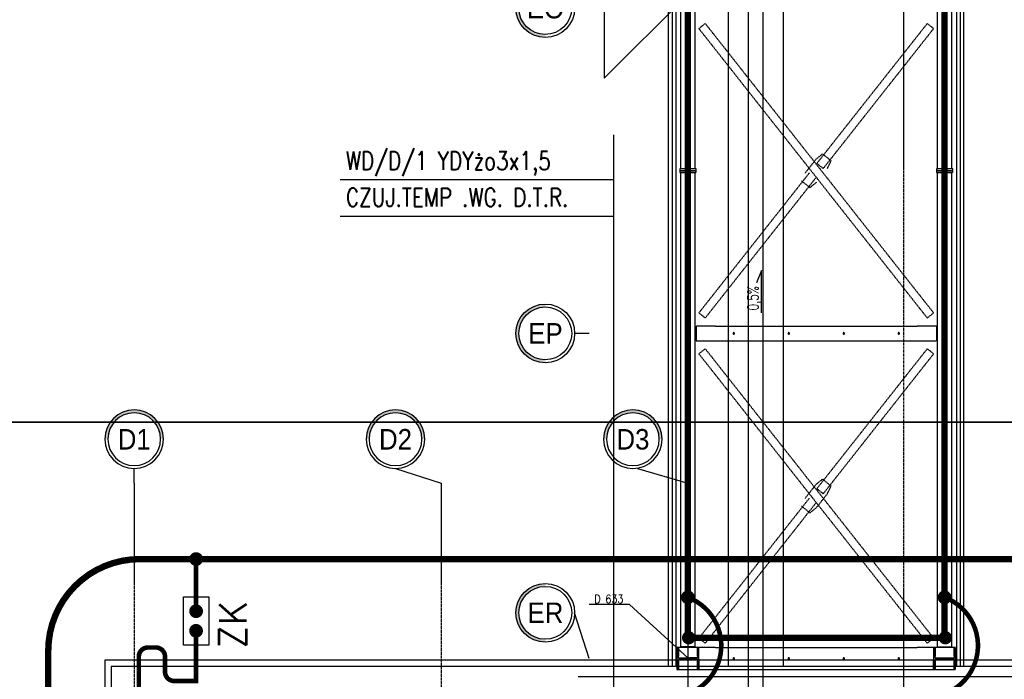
# Model space of a CAD drawing. Extents: x 3880 to 129921, y -116796 to -57711.
# Tile 38 of 110: x 50809 to 51883, y -102044 to -101324. Entities that reach past the tile are written whole.
import ezdxf
from ezdxf.enums import TextEntityAlignment as Align

# ---------------------------------------------------------------- set-up
doc = ezdxf.new("R2010")
doc.units = 0
doc.header["$LTSCALE"] = 2
for name, pattern in [('CENTER', [2, 1.25, -0.25, 0.25, -0.25]), ('DASHED', [0.75, 0.5, -0.25]), ('HIDDEN', [9.525, 6.35, -3.175])]:
    doc.linetypes.add(name, pattern=pattern)
doc.layers.get('0').update_dxf_attribs({"color": 101, "linetype": 'CONTINUOUS'})
for name, color, linetype in [('BEMM_OPIS_DETALE', 41, 'CONTINUOUS'), ('Det-metal', 141, 'CONTINUOUS'), ('E35', 6, 'CONTINUOUS'), ('E50', 3, 'CONTINUOUS'), ('Ins-wod', 152, 'CONTINUOUS'), ('Opis-spadki', 61, 'CONTINUOUS'), ('Os-osie glowne', 1, 'CENTER'), ('Os-osie-opis', 2, 'CONTINUOUS'), ('Sc-systemowe', 150, 'CONTINUOUS'), ('W-idok', 9, 'CONTINUOUS'), ('W-izol-w', 144, 'CONTINUOUS')]:
    doc.layers.add(name, color=color, linetype=linetype)
doc.styles.add('dwg_opis duży', font='ARIAL.TTF', dxfattribs={"width": 0.9})
doc.styles.add('ROMANS', font='romans', dxfattribs={"width": 0.85})
doc.dimstyles.new('CHMIELNA', dxfattribs={"dimscale": 3.5, "dimtxt": 4, "dimasz": 1.5, "dimexe": 3, "dimexo": 0, "dimgap": 1, "dimtad": 1, "dimdec": 1, "dimrnd": 0.5, "dimzin": 12, "dimdsep": 46, "dimtxsty": 'ROMANS', "dimblk": 'DIMTICK', "dimcen": 0.09, "dimse1": 1, "dimse2": 1, "dimclrd": 143, "dimclrt": 53, "dimadec": 0, "dimazin": 0, "dimtfac": 1, "dimtdec": 1, "dimtix": 1, "dimtmove": 2, "dimatfit": 2, "dimldrblk": 'ARCHTICK', "dimfxl": 0, "dimtolj": 1, "dimtzin": 0, "dimarcsym": 0})

# ---------------------------------------------------------------- blocks, each defined once
blk = doc.blocks.new('_opis_osi_liczbowy')
blk.add_hatch(color=256).paths.add_polyline_path([(32, 32), (32, 28.8, -1), (32, -28.8), (32, -32, 1)])
for radius in [32, 28.8]:
    blk.add_circle((32, 0), radius)
at = {"style": 'dwg_opis duży', "width": 0.9}
blk.add_attdef('AXNAMEH', text='', height=22.4, rotation=90, dxfattribs=at).set_placement((32, 0), align=Align.MIDDLE_CENTER)
blk = doc.blocks.new('_opis_osi')
blk.add_hatch(color=256).paths.add_polyline_path([(32, -32), (28.8, -32, -1), (-28.8, -32), (-32, -32, 1)])
for radius in [32, 28.8]:
    blk.add_circle((0, -32), radius)
at = {"style": 'dwg_opis duży', "width": 0.9}
blk.add_attdef('AXNAMEV', text='', height=22.4, rotation=90, dxfattribs=at).set_placement((0, -32), align=Align.MIDDLE_CENTER)
blk = doc.blocks.new('SPADKI')
at = {"ltscale": 25}
blk.add_lwpolyline([(0, 0), (0, -70), (-8, -50), (-8, -50)], dxfattribs=at)
at = {"ltscale": 25, "style": 'ROMANS', "width": 0.7}
blk.add_attdef('SP%', text='', height=18, rotation=90, dxfattribs=at).set_placement((-4.9, -24), align=Align.CENTER)
blk = doc.blocks.new('DIMTICK')
for p, q in [((0, 1), (0, -1)), ((-1, 0), (1, 0))]:
    blk.add_line(p, q)
at = {"const_width": 0.141}
blk.add_lwpolyline([(0.707, 0.707), (-0.707, -0.707)], dxfattribs=at)

msp = doc.modelspace()

# ---------------------------------------------------------------- linework, layer by layer
at = {"layer": 'Det-metal', "linetype": 'DASHED', "ltscale": 0.5}
for p, q in [((51529.547, -99715.82), (51529.547, -101486.82)), ((51545.547, -101486.82), (51545.547, -99715.82)), ((51809.547, -99715.82), (51809.547, -101486.82)), ((51825.547, -101486.82), (51825.547, -99715.82)), ((51556.469, -101328.132), (51549.489, -101333.638)), ((51567.547, -101342.178), (51556.469, -101328.132)), ((51798.626, -101328.132), (51787.547, -101342.178)), ((51805.606, -101333.638), (51798.713, -101328.201)), ((51549.489, -101333.637), (51567.547, -101356.533)), ((51787.547, -101621.107), (51567.547, -101342.178)), ((51787.547, -101342.178), (51678.167, -101480.857)), ((51787.547, -101356.533), (51805.606, -101333.638)), ((51567.547, -101356.533), (51787.547, -101635.462)), ((51685.147, -101486.363), (51787.547, -101356.533)), ((51684.377, -101470.472), (51677.233, -101476.3)), ((51693.799, -101477.904), (51684.377, -101470.472)), ((51677.233, -101476.3), (51665.299, -101491.431)), ((51685.147, -101486.363), (51678.167, -101480.857)), ((51689.796, -101486.209), (51693.799, -101477.904)), ((51528.547, -101486.82), (51528.547, -101488.82)), ((51546.547, -101486.82), (51528.547, -101486.82)), ((51528.547, -101488.82), (51528.547, -101490.82)), ((51546.547, -101488.82), (51528.547, -101488.82)), ((51528.547, -101488.82), (51546.547, -101488.82)), ((51528.547, -101490.82), (51546.547, -101490.82)), ((51529.547, -101490.82), (51529.547, -102008.32)), ((51545.547, -102008.32), (51545.547, -101490.82)), ((51546.547, -101488.82), (51546.547, -101486.82)), ((51546.547, -101490.82), (51546.547, -101488.82)), ((51669.948, -101491.277), (51567.547, -101621.107)), ((51826.547, -101486.82), (51808.547, -101486.82)), ((51808.547, -101486.82), (51808.547, -101488.82)), ((51808.547, -101488.82), (51808.547, -101490.82)), ((51826.547, -101488.82), (51808.547, -101488.82)), ((51808.547, -101488.82), (51826.547, -101488.82)), ((51808.547, -101490.82), (51826.547, -101490.82)), ((51809.547, -101490.82), (51809.547, -102008.32)), ((51825.547, -102008.32), (51825.547, -101490.82)), ((51826.547, -101488.82), (51826.547, -101486.82)), ((51826.547, -101490.82), (51826.547, -101488.82)), ((51567.547, -101635.462), (51676.928, -101496.783)), ((51661.296, -101499.736), (51670.718, -101507.168)), ((51670.718, -101507.168), (51677.862, -101501.34)), ((51567.547, -101621.107), (51549.489, -101644.002)), ((51805.606, -101644.002), (51787.547, -101621.107)), ((51556.469, -101649.508), (51567.547, -101635.462)), ((51787.547, -101635.462), (51798.626, -101649.508)), ((51556.469, -101649.508), (51549.489, -101644.002)), ((51798.626, -101649.508), (51805.606, -101644.002)), ((51567.547, -101658.32), (51546.547, -101658.32)), ((51546.547, -101658.32), (51546.547, -101674.32)), ((51567.547, -101658.32), (51787.547, -101658.32)), ((51808.547, -101658.32), (51787.547, -101658.32)), ((51808.547, -101658.32), (51808.547, -101674.32)), ((51546.547, -101674.32), (51567.547, -101674.32)), ((51567.547, -101674.32), (51787.547, -101674.32)), ((51586.768, -101666.142), (51586.747, -101666.32)), ((51586.747, -101666.32), (51586.768, -101666.498)), ((51586.827, -101665.973), (51586.768, -101666.142)), ((51586.768, -101666.498), (51586.827, -101666.667)), ((51586.922, -101665.821), (51586.827, -101665.973)), ((51586.827, -101666.667), (51586.922, -101666.819)), ((51587.049, -101665.694), (51586.922, -101665.821)), ((51586.922, -101666.819), (51587.049, -101666.945)), ((51587.2, -101665.599), (51587.049, -101665.694)), ((51587.049, -101666.945), (51587.2, -101667.041)), ((51587.369, -101665.54), (51587.2, -101665.599)), ((51587.2, -101667.041), (51587.369, -101667.1)), ((51587.547, -101665.52), (51587.369, -101665.54)), ((51587.369, -101667.1), (51587.547, -101667.12)), ((51587.725, -101665.54), (51587.547, -101665.52)), ((51587.547, -101667.12), (51587.725, -101667.1)), ((51587.895, -101665.599), (51587.725, -101665.54)), ((51587.725, -101667.1), (51587.895, -101667.041)), ((51588.046, -101665.694), (51587.895, -101665.599)), ((51587.895, -101667.041), (51588.046, -101666.945)), ((51588.173, -101665.821), (51588.046, -101665.694)), ((51588.046, -101666.945), (51588.173, -101666.819)), ((51588.268, -101665.973), (51588.173, -101665.821)), ((51588.173, -101666.819), (51588.268, -101666.667)), ((51588.327, -101666.142), (51588.268, -101665.973)), ((51588.268, -101666.667), (51588.327, -101666.498)), ((51588.347, -101666.32), (51588.327, -101666.142)), ((51588.327, -101666.498), (51588.347, -101666.32)), ((51646.768, -101666.142), (51646.747, -101666.32)), ((51646.747, -101666.32), (51646.768, -101666.498)), ((51646.827, -101665.973), (51646.768, -101666.142)), ((51646.768, -101666.498), (51646.827, -101666.667)), ((51646.922, -101665.821), (51646.827, -101665.973)), ((51646.827, -101666.667), (51646.922, -101666.819)), ((51647.049, -101665.694), (51646.922, -101665.821)), ((51646.922, -101666.819), (51647.049, -101666.945)), ((51647.2, -101665.599), (51647.049, -101665.694)), ((51647.049, -101666.945), (51647.2, -101667.041)), ((51647.369, -101665.54), (51647.2, -101665.599)), ((51647.2, -101667.041), (51647.369, -101667.1)), ((51647.547, -101665.52), (51647.369, -101665.54)), ((51647.369, -101667.1), (51647.547, -101667.12)), ((51647.725, -101665.54), (51647.547, -101665.52)), ((51647.547, -101667.12), (51647.725, -101667.1)), ((51647.895, -101665.599), (51647.725, -101665.54)), ((51647.725, -101667.1), (51647.895, -101667.041)), ((51648.046, -101665.694), (51647.895, -101665.599)), ((51647.895, -101667.041), (51648.046, -101666.945)), ((51648.173, -101665.821), (51648.046, -101665.694)), ((51648.046, -101666.945), (51648.173, -101666.819)), ((51648.268, -101665.973), (51648.173, -101665.821)), ((51648.173, -101666.819), (51648.268, -101666.667)), ((51648.327, -101666.142), (51648.268, -101665.973)), ((51648.268, -101666.667), (51648.327, -101666.498)), ((51648.347, -101666.32), (51648.327, -101666.142)), ((51648.327, -101666.498), (51648.347, -101666.32)), ((51706.768, -101666.142), (51706.747, -101666.32)), ((51706.747, -101666.32), (51706.768, -101666.498)), ((51706.827, -101665.973), (51706.768, -101666.142)), ((51706.768, -101666.498), (51706.827, -101666.667)), ((51706.922, -101665.821), (51706.827, -101665.973)), ((51706.827, -101666.667), (51706.922, -101666.819)), ((51707.049, -101665.694), (51706.922, -101665.821)), ((51706.922, -101666.819), (51707.049, -101666.945)), ((51707.2, -101665.599), (51707.049, -101665.694)), ((51707.049, -101666.945), (51707.2, -101667.041)), ((51707.369, -101665.54), (51707.2, -101665.599)), ((51707.2, -101667.041), (51707.369, -101667.1)), ((51707.547, -101665.52), (51707.369, -101665.54)), ((51707.369, -101667.1), (51707.547, -101667.12)), ((51707.725, -101665.54), (51707.547, -101665.52)), ((51707.547, -101667.12), (51707.725, -101667.1)), ((51707.895, -101665.599), (51707.725, -101665.54)), ((51707.725, -101667.1), (51707.895, -101667.041)), ((51708.046, -101665.694), (51707.895, -101665.599)), ((51707.895, -101667.041), (51708.046, -101666.945)), ((51708.173, -101665.821), (51708.046, -101665.694)), ((51708.046, -101666.945), (51708.173, -101666.819)), ((51708.268, -101665.973), (51708.173, -101665.821)), ((51708.173, -101666.819), (51708.268, -101666.667)), ((51708.327, -101666.142), (51708.268, -101665.973)), ((51708.268, -101666.667), (51708.327, -101666.498)), ((51708.347, -101666.32), (51708.327, -101666.142)), ((51708.327, -101666.498), (51708.347, -101666.32)), ((51766.768, -101666.142), (51766.747, -101666.32)), ((51766.747, -101666.32), (51766.768, -101666.498)), ((51766.827, -101665.973), (51766.768, -101666.142)), ((51766.768, -101666.498), (51766.827, -101666.667)), ((51766.922, -101665.821), (51766.827, -101665.973)), ((51766.827, -101666.667), (51766.922, -101666.819)), ((51767.049, -101665.694), (51766.922, -101665.821)), ((51766.922, -101666.819), (51767.049, -101666.945)), ((51767.2, -101665.599), (51767.049, -101665.694)), ((51767.049, -101666.945), (51767.2, -101667.041)), ((51767.369, -101665.54), (51767.2, -101665.599)), ((51767.2, -101667.041), (51767.369, -101667.1)), ((51767.547, -101665.52), (51767.369, -101665.54)), ((51767.369, -101667.1), (51767.547, -101667.12)), ((51767.725, -101665.54), (51767.547, -101665.52)), ((51767.547, -101667.12), (51767.725, -101667.1)), ((51767.895, -101665.599), (51767.725, -101665.54)), ((51767.725, -101667.1), (51767.895, -101667.041)), ((51768.046, -101665.694), (51767.895, -101665.599)), ((51767.895, -101667.041), (51768.046, -101666.945)), ((51768.173, -101665.821), (51768.046, -101665.694)), ((51768.046, -101666.945), (51768.173, -101666.819)), ((51768.268, -101665.973), (51768.173, -101665.821)), ((51768.173, -101666.819), (51768.268, -101666.667)), ((51768.327, -101666.142), (51768.268, -101665.973)), ((51768.268, -101666.667), (51768.327, -101666.498)), ((51768.347, -101666.32), (51768.327, -101666.142)), ((51768.327, -101666.498), (51768.347, -101666.32)), ((51787.547, -101674.32), (51808.547, -101674.32)), ((51556.469, -101683.132), (51549.489, -101688.637)), ((51567.547, -101697.178), (51556.469, -101683.132)), ((51798.626, -101683.132), (51787.547, -101697.178)), ((51805.606, -101688.638), (51798.713, -101683.201)), ((51549.489, -101688.637), (51567.547, -101711.533)), ((51787.547, -101711.533), (51805.606, -101688.638)), ((51787.547, -101976.107), (51567.547, -101697.178)), ((51787.547, -101697.178), (51678.167, -101835.857)), ((51567.547, -101711.533), (51787.547, -101990.462)), ((51685.147, -101841.363), (51787.547, -101711.533)), ((51684.377, -101825.472), (51677.233, -101831.3)), ((51693.799, -101832.904), (51684.377, -101825.472)), ((51677.233, -101831.3), (51665.299, -101846.431)), ((51685.147, -101841.363), (51678.167, -101835.857)), ((51689.796, -101841.209), (51693.799, -101832.904)), ((51669.948, -101846.277), (51567.547, -101976.107)), ((51689.796, -101841.209), (51677.862, -101856.34)), ((51567.547, -101990.462), (51676.928, -101851.783)), ((51661.296, -101854.736), (51670.718, -101862.168)), ((51670.718, -101862.168), (51677.862, -101856.34)), ((51567.547, -101976.107), (51549.489, -101999.002)), ((51805.606, -101999.002), (51787.547, -101976.107)), ((51556.469, -102004.508), (51567.547, -101990.462)), ((51787.547, -101990.462), (51798.626, -102004.508)), ((51545.547, -102008.32), (51529.547, -102008.32)), ((51556.469, -102004.508), (51549.489, -101999.002)), ((51798.626, -102004.508), (51805.606, -101999.002)), ((51809.547, -102008.32), (51825.547, -102008.32)), ((51527.247, -102009.32), (51525.547, -102009.32)), ((51525.547, -102009.32), (51525.547, -102033.32)), ((51527.247, -102009.32), (51527.247, -102018.72)), ((51547.847, -102009.32), (51527.247, -102009.32)), ((51527.247, -102020.82), (51527.247, -102009.32)), ((51547.847, -102018.72), (51547.847, -102009.32)), ((51547.847, -102009.32), (51547.847, -102020.82)), ((51549.547, -102009.32), (51547.847, -102009.32)), ((51549.547, -102020.82), (51549.547, -102009.32)), ((51567.547, -102009.32), (51549.547, -102009.32)), ((51549.547, -102033.32), (51549.547, -102009.32)), ((51567.547, -102009.32), (51787.547, -102009.32)), ((51805.547, -102009.32), (51787.547, -102009.32)), ((51805.547, -102009.32), (51805.547, -102020.82)), ((51807.247, -102009.32), (51805.547, -102009.32)), ((51805.547, -102009.32), (51805.547, -102033.32)), ((51807.247, -102009.32), (51807.247, -102018.72)), ((51827.847, -102009.32), (51807.247, -102009.32)), ((51807.247, -102020.82), (51807.247, -102009.32)), ((51827.847, -102018.72), (51827.847, -102009.32)), ((51827.847, -102009.32), (51827.847, -102020.82)), ((51829.547, -102009.32), (51827.847, -102009.32)), ((51829.547, -102033.32), (51829.547, -102009.32)), ((51547.847, -102020.82), (51527.247, -102020.82)), ((51527.247, -102020.82), (51529.347, -102020.82)), ((51527.247, -102021.82), (51547.847, -102021.82)), ((51527.247, -102033.32), (51527.247, -102021.82)), ((51529.347, -102021.82), (51527.247, -102021.82)), ((51527.247, -102023.92), (51527.247, -102033.32)), ((51529.347, -102020.82), (51545.747, -102020.82)), ((51545.747, -102021.82), (51529.347, -102021.82)), ((51545.747, -102020.82), (51547.847, -102020.82)), ((51547.847, -102021.82), (51545.747, -102021.82)), ((51547.847, -102021.82), (51547.847, -102033.32)), ((51547.847, -102033.32), (51547.847, -102023.92)), ((51549.547, -102021.82), (51549.547, -102020.82)), ((51549.547, -102021.82), (51549.547, -102033.32)), ((51586.768, -102021.142), (51586.747, -102021.32)), ((51586.747, -102021.32), (51586.768, -102021.498)), ((51586.827, -102020.973), (51586.768, -102021.142)), ((51586.768, -102021.498), (51586.827, -102021.667)), ((51586.922, -102020.821), (51586.827, -102020.973)), ((51586.827, -102021.667), (51586.922, -102021.819)), ((51587.049, -102020.694), (51586.922, -102020.821)), ((51586.922, -102021.819), (51587.049, -102021.945)), ((51587.2, -102020.599), (51587.049, -102020.694)), ((51587.049, -102021.945), (51587.2, -102022.041)), ((51587.369, -102020.54), (51587.2, -102020.599)), ((51587.2, -102022.041), (51587.369, -102022.1)), ((51587.547, -102020.52), (51587.369, -102020.54)), ((51587.369, -102022.1), (51587.547, -102022.12)), ((51587.725, -102020.54), (51587.547, -102020.52)), ((51587.547, -102022.12), (51587.725, -102022.1)), ((51587.895, -102020.599), (51587.725, -102020.54)), ((51587.725, -102022.1), (51587.895, -102022.041)), ((51588.046, -102020.694), (51587.895, -102020.599)), ((51587.895, -102022.041), (51588.046, -102021.945)), ((51588.173, -102020.821), (51588.046, -102020.694)), ((51588.046, -102021.945), (51588.173, -102021.819)), ((51588.268, -102020.973), (51588.173, -102020.821)), ((51588.173, -102021.819), (51588.268, -102021.667)), ((51588.327, -102021.142), (51588.268, -102020.973)), ((51588.268, -102021.667), (51588.327, -102021.498)), ((51588.347, -102021.32), (51588.327, -102021.142)), ((51588.327, -102021.498), (51588.347, -102021.32)), ((51646.768, -102021.142), (51646.747, -102021.32)), ((51646.747, -102021.32), (51646.768, -102021.498)), ((51646.827, -102020.973), (51646.768, -102021.142)), ((51646.768, -102021.498), (51646.827, -102021.667)), ((51646.922, -102020.821), (51646.827, -102020.973)), ((51646.827, -102021.667), (51646.922, -102021.819)), ((51647.049, -102020.694), (51646.922, -102020.821)), ((51646.922, -102021.819), (51647.049, -102021.945)), ((51647.2, -102020.599), (51647.049, -102020.694)), ((51647.049, -102021.945), (51647.2, -102022.041)), ((51647.369, -102020.54), (51647.2, -102020.599)), ((51647.2, -102022.041), (51647.369, -102022.1)), ((51647.547, -102020.52), (51647.369, -102020.54)), ((51647.369, -102022.1), (51647.547, -102022.12)), ((51647.725, -102020.54), (51647.547, -102020.52)), ((51647.547, -102022.12), (51647.725, -102022.1)), ((51647.895, -102020.599), (51647.725, -102020.54)), ((51647.725, -102022.1), (51647.895, -102022.041)), ((51648.046, -102020.694), (51647.895, -102020.599)), ((51647.895, -102022.041), (51648.046, -102021.945)), ((51648.173, -102020.821), (51648.046, -102020.694)), ((51648.046, -102021.945), (51648.173, -102021.819)), ((51648.268, -102020.973), (51648.173, -102020.821)), ((51648.173, -102021.819), (51648.268, -102021.667)), ((51648.327, -102021.142), (51648.268, -102020.973)), ((51648.268, -102021.667), (51648.327, -102021.498)), ((51648.347, -102021.32), (51648.327, -102021.142)), ((51648.327, -102021.498), (51648.347, -102021.32)), ((51706.768, -102021.142), (51706.747, -102021.32)), ((51706.747, -102021.32), (51706.768, -102021.498)), ((51706.827, -102020.973), (51706.768, -102021.142)), ((51706.768, -102021.498), (51706.827, -102021.667)), ((51706.922, -102020.821), (51706.827, -102020.973)), ((51706.827, -102021.667), (51706.922, -102021.819)), ((51707.049, -102020.694), (51706.922, -102020.821)), ((51706.922, -102021.819), (51707.049, -102021.945)), ((51707.2, -102020.599), (51707.049, -102020.694)), ((51707.049, -102021.945), (51707.2, -102022.041)), ((51707.369, -102020.54), (51707.2, -102020.599)), ((51707.2, -102022.041), (51707.369, -102022.1)), ((51707.547, -102020.52), (51707.369, -102020.54)), ((51707.369, -102022.1), (51707.547, -102022.12)), ((51707.725, -102020.54), (51707.547, -102020.52)), ((51707.547, -102022.12), (51707.725, -102022.1)), ((51707.895, -102020.599), (51707.725, -102020.54)), ((51707.725, -102022.1), (51707.895, -102022.041)), ((51708.046, -102020.694), (51707.895, -102020.599)), ((51707.895, -102022.041), (51708.046, -102021.945)), ((51708.173, -102020.821), (51708.046, -102020.694)), ((51708.046, -102021.945), (51708.173, -102021.819)), ((51708.268, -102020.973), (51708.173, -102020.821)), ((51708.173, -102021.819), (51708.268, -102021.667)), ((51708.327, -102021.142), (51708.268, -102020.973)), ((51708.268, -102021.667), (51708.327, -102021.498)), ((51708.347, -102021.32), (51708.327, -102021.142)), ((51708.327, -102021.498), (51708.347, -102021.32)), ((51766.768, -102021.142), (51766.747, -102021.32)), ((51766.747, -102021.32), (51766.768, -102021.498)), ((51766.827, -102020.973), (51766.768, -102021.142)), ((51766.768, -102021.498), (51766.827, -102021.667)), ((51766.922, -102020.821), (51766.827, -102020.973)), ((51766.827, -102021.667), (51766.922, -102021.819)), ((51767.049, -102020.694), (51766.922, -102020.821)), ((51766.922, -102021.819), (51767.049, -102021.945)), ((51767.2, -102020.599), (51767.049, -102020.694)), ((51767.049, -102021.945), (51767.2, -102022.041)), ((51767.369, -102020.54), (51767.2, -102020.599)), ((51767.2, -102022.041), (51767.369, -102022.1)), ((51767.547, -102020.52), (51767.369, -102020.54)), ((51767.369, -102022.1), (51767.547, -102022.12)), ((51767.725, -102020.54), (51767.547, -102020.52)), ((51767.547, -102022.12), (51767.725, -102022.1)), ((51767.895, -102020.599), (51767.725, -102020.54)), ((51767.725, -102022.1), (51767.895, -102022.041)), ((51768.046, -102020.694), (51767.895, -102020.599)), ((51767.895, -102022.041), (51768.046, -102021.945)), ((51768.173, -102020.821), (51768.046, -102020.694)), ((51768.046, -102021.945), (51768.173, -102021.819)), ((51768.268, -102020.973), (51768.173, -102020.821)), ((51768.173, -102021.819), (51768.268, -102021.667)), ((51768.327, -102021.142), (51768.268, -102020.973)), ((51768.268, -102021.667), (51768.327, -102021.498)), ((51768.347, -102021.32), (51768.327, -102021.142)), ((51768.327, -102021.498), (51768.347, -102021.32)), ((51805.547, -102020.82), (51805.547, -102021.82)), ((51805.547, -102033.32), (51805.547, -102021.82)), ((51827.847, -102020.82), (51807.247, -102020.82)), ((51807.247, -102020.82), (51809.347, -102020.82)), ((51807.247, -102021.82), (51827.847, -102021.82)), ((51807.247, -102033.32), (51807.247, -102021.82)), ((51809.347, -102021.82), (51807.247, -102021.82)), ((51807.247, -102023.92), (51807.247, -102033.32)), ((51809.347, -102020.82), (51825.747, -102020.82)), ((51825.747, -102021.82), (51809.347, -102021.82)), ((51817.147, -102020.82), (51816.347, -102020.82)), ((51825.747, -102020.82), (51827.847, -102020.82)), ((51827.847, -102021.82), (51825.747, -102021.82)), ((51827.847, -102021.82), (51827.847, -102033.32)), ((51827.847, -102033.32), (51827.847, -102023.92)), ((51525.547, -102033.32), (51527.247, -102033.32)), ((51527.247, -102033.32), (51547.847, -102033.32)), ((51547.847, -102033.32), (51549.547, -102033.32)), ((51549.547, -102033.32), (51567.547, -102033.32)), ((51567.547, -102033.32), (51787.547, -102033.32)), ((51787.547, -102033.32), (51805.547, -102033.32)), ((51805.547, -102033.32), (51807.247, -102033.32)), ((51807.247, -102033.32), (51827.847, -102033.32)), ((51827.847, -102033.32), (51829.547, -102033.32))]:
    msp.add_line(p, q, dxfattribs=at)
msp.add_lwpolyline([(51963.547, -102041.32), (51417.547, -102041.32)], dxfattribs=at)
at = {"layer": 'E35'}
for p, q in [((51446.127, -101387.926), (51762.868, -101071.185)), ((51446.127, -101156.356), (51446.127, -101387.926)), ((51456.478, -101449.523), (51456.478, -102488.036)), ((51456.478, -101498.888), (51158.27, -101498.888)), ((51456.478, -101538.759), (51158.27, -101538.759)), ((49817.864, -101763.116), (53103.642, -101763.116)), ((53103.642, -101763.116), (50096.32, -101763.116)), ((50096.32, -101763.116), (52936.569, -101763.116))]:
    msp.add_line(p, q, dxfattribs=at)
msp.add_lwpolyline([(50987.18, -101953.754), (51014.903, -101953.754), (51014.903, -102006.754), (50987.18, -102006.754)], close=True, dxfattribs=at)
at = {"layer": 'E35', "const_width": 6.785}
for points in [[(50998.643, -101967.145, 1), (51003.441, -101971.943, 1)], [(50998.603, -101988.565, 1), (51003.401, -101993.363, 1)]]:
    msp.add_lwpolyline(points, format="xyb", close=True, dxfattribs=at)
at = {"layer": 'E50'}
msp.add_line((51001.002, -101990.964), (51001.002, -102042.979), dxfattribs=at)
at = {"layer": 'E50', "const_width": 7}
for points in [[(51537.547, -96355.492), (51537.547, -101998.505)], [(51817.547, -96355.492), (51817.572, -101998.505)], [(51538.336, -101998.505), (51818.336, -101998.505)]]:
    msp.add_lwpolyline(points, dxfattribs=at)
at = {"layer": 'E50', "linetype": 'HIDDEN', "ltscale": 10, "const_width": 7}
msp.add_lwpolyline([(52546.347, -101912.672), (50939.747, -101912.672, 0.41421356), (50839.747, -102012.672), (50839.747, -103198.62, 0.41421356), (50939.747, -103298.62), (52546.347, -103298.62)], format="xyb", dxfattribs=at)
at = {"layer": 'E50'}
for points, const_width in [([(51001.042, -101916.422, 1), (51001.042, -101908.922, 1)], 7.5), ([(51537.547, -101958.171, 1), (51537.547, -101950.671, 1)], 7.5), ([(51817.547, -101958.171, 1), (51817.547, -101950.671, 1)], 7.5), ([(51001.042, -101973.294, 1), (51001.042, -101965.794, 1)], 7.5), ([(51001.002, -101994.714, 1), (51001.002, -101987.214, 1)], 7.5), ([(51534.586, -101998.505, -1), (51542.086, -101998.505, -1)], 7), ([(51814.586, -101998.505, -1), (51822.086, -101998.505, -1)], 7)]:
    msp.add_lwpolyline(points, format="xyb", close=True, dxfattribs=dict(at, const_width=const_width))
at = {"layer": 'E50', "linetype": 'HIDDEN', "const_width": 5}
msp.add_lwpolyline([(51001.042, -101912.672), (51001.042, -101969.544)], dxfattribs=at)
at = {"layer": 'E50', "const_width": 5}
for points in [[(51537.547, -102059.82, 0.69069596), (51537.547, -101954.421, -2.64159236)], [(51817.547, -102059.82, 0.69069596), (51817.547, -101954.421, -2.64159236)]]:
    msp.add_lwpolyline(points, format="xyb", dxfattribs=at)
at = {"layer": 'E50', "linetype": 'Continuous', "const_width": 5}
msp.add_lwpolyline([(51001.002, -101990.964), (51001.002, -102045.708), (50977.108, -102045.708, -0.41421356), (50967.108, -102035.708), (50967.108, -102019.164, 0.41421356), (50957.108, -102009.164), (50948.547, -102009.164, 0.41421356), (50938.547, -102019.164), (50938.547, -102059.82)], format="xyb", dxfattribs=at)
at = {"layer": 'Ins-wod'}
for points in [[(51516.547, -102029.82), (51516.547, -96290.837)], [(51838.547, -102029.82), (51838.547, -96290.837)]]:
    msp.add_lwpolyline(points, dxfattribs=at)
at = {"layer": 'Ins-wod', "linetype": 'DASHED', "ltscale": 0.5}
for points in [[(51603.406, -96848.501), (51603.406, -102167.82)], [(51619.406, -96848.501), (51619.406, -102151.82)]]:
    msp.add_lwpolyline(points, dxfattribs=at)
at = {"layer": 'Os-osie glowne'}
for points in [[(51537.547, -95788.505), (51537.547, -103392.711)], [(51772.547, -95788.505), (51772.547, -102137.034)], [(50933.547, -101829.82), (50933.547, -103392.711)], [(51268.547, -101829.82), (51268.547, -103392.711)]]:
    msp.add_lwpolyline(points, dxfattribs=at)
at = {"layer": 'Os-osie-opis'}
for points in [[(51429.982, -101666.32), (51413.982, -101666.32)], [(50933.547, -101829.82), (50933.547, -101813.82)], [(51218.547, -101813.82), (51268.547, -101829.82)], [(51482.547, -101813.82), (51537.547, -101829.82)], [(51429.982, -102021.32), (51413.982, -101971.32)]]:
    msp.add_lwpolyline(points, dxfattribs=at)
at = {"layer": 'Sc-systemowe'}
for points in [[(51520.547, -99156.947), (51520.547, -102029.82)], [(51524.547, -99156.947), (51524.547, -102029.82)], [(51830.547, -99156.947), (51830.547, -102029.82)], [(51834.547, -99156.947), (51834.547, -102029.82)]]:
    msp.add_lwpolyline(points, dxfattribs=at)
at = {"layer": 'W-idok'}
for points in [[(51581.406, -101291.505), (51581.406, -102029.82)], [(51641.406, -101291.505), (51641.406, -102029.82)]]:
    msp.add_lwpolyline(points, dxfattribs=at)
at = {"layer": 'W-izol-w', "linetype": 'Continuous'}
for points in [[(50901.547, -102022.82), (50901.547, -102567.82), (50908.547, -102567.82), (50908.547, -103229.82), (51792.547, -103229.82), (51792.547, -103236.82), (52115.547, -103236.82), (52115.547, -102022.82)], [(50908.547, -102029.82), (50908.547, -103229.82), (52108.547, -103229.82), (52108.547, -102029.82)]]:
    msp.add_lwpolyline(points, close=True, dxfattribs=at)

# ---------------------------------------------------------------- block references
at = {"layer": 'Opis-spadki'}
ref = msp.add_blockref('SPADKI', (51617.773, -101644.044), dxfattribs=dict(at, xscale=-0.6604040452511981, yscale=0.6604040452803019, zscale=0.6604040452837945, rotation=180))
ref.add_attrib('SP%', '0,5%', dxfattribs={"layer": '0', "ltscale": 25, "height": 11.8873, "rotation": 90, "style": 'ROMANS', "width": 0.7}).set_placement((51614.539, -101628.162), align=Align.CENTER)
at = {"layer": 'Os-osie-opis'}
ref = msp.add_blockref('_opis_osi', (51413.982, -101311.32), dxfattribs=dict(at, rotation=270))
ref.add_attrib('AXNAMEV', 'EO', dxfattribs={"layer": '0', "height": 22.4, "style": 'dwg_opis duży', "width": 0.9}).set_placement((51382.147, -101311.32), align=Align.MIDDLE_CENTER)
ref = msp.add_blockref('_opis_osi', (51413.982, -101666.32), dxfattribs=dict(at, rotation=270))
ref.add_attrib('AXNAMEV', 'EP', dxfattribs={"layer": '0', "height": 22.4, "style": 'dwg_opis duży', "width": 0.9}).set_placement((51382.147, -101666.32), align=Align.MIDDLE_CENTER)
ref = msp.add_blockref('_opis_osi_liczbowy', (50933.547, -101813.82), dxfattribs=dict(at, xscale=-1, rotation=270))
ref.add_attrib('AXNAMEH', 'D1', dxfattribs={"layer": '0', "height": 22.4, "style": 'dwg_opis duży', "width": 0.9}).set_placement((50933.547, -101781.927), align=Align.MIDDLE_CENTER)
ref = msp.add_blockref('_opis_osi_liczbowy', (51218.547, -101813.82), dxfattribs=dict(at, xscale=-1, rotation=270))
ref.add_attrib('AXNAMEH', 'D2', dxfattribs={"layer": '0', "height": 22.4, "style": 'dwg_opis duży', "width": 0.9}).set_placement((51218.547, -101781.927), align=Align.MIDDLE_CENTER)
ref = msp.add_blockref('_opis_osi_liczbowy', (51477.547, -101813.82), dxfattribs=dict(at, xscale=-1, rotation=270))
ref.add_attrib('AXNAMEH', 'D3', dxfattribs={"layer": '0', "height": 22.4, "style": 'dwg_opis duży', "width": 0.9}).set_placement((51477.547, -101781.927), align=Align.MIDDLE_CENTER)
ref = msp.add_blockref('_opis_osi', (51413.982, -101971.32), dxfattribs=dict(at, rotation=270))
ref.add_attrib('AXNAMEV', 'ER', dxfattribs={"layer": '0', "height": 22.4, "style": 'dwg_opis duży', "width": 0.9}).set_placement((51382.147, -101971.32), align=Align.MIDDLE_CENTER)

# ---------------------------------------------------------------- texts
at = {"layer": 'BEMM_OPIS_DETALE', "insert": (51467.242, -101960.706), "char_height": 9, "width": 650.84484, "attachment_point": 9, "style": 'ROMANS'}
msp.add_mtext('D 633', dxfattribs=at)
at = {"layer": 'E35', "style": 'ROMANS', "width": 0.8}
for s, p in [('WD/D/1 YDYżo3x1,5', (51164.397, -101487.938)), ('CZUJ.TEMP .WG. D.T.R.', (51164.397, -101527.809))]:
    msp.add_text(s, height=20, dxfattribs=at).set_placement(p)
at = {"layer": 'E50', "linetype": 'Continuous', "style": 'ROMANS'}
msp.add_text('ZK', height=30, rotation=90, dxfattribs=at).set_placement((51056.118, -102010.579))

# ---------------------------------------------------------------- leaders
at = {"layer": 'BEMM_OPIS_DETALE'}
msp.add_leader([(51537.759, -102020.825), (51473.968, -101962.327), (51429.664, -101962.319)], dimstyle='CHMIELNA', override={"dimasz": 4, "dimgap": 1, "dimtad": 0, "dimclrd": 256}, dxfattribs=at)

doc.saveas('drawing.dxf')
